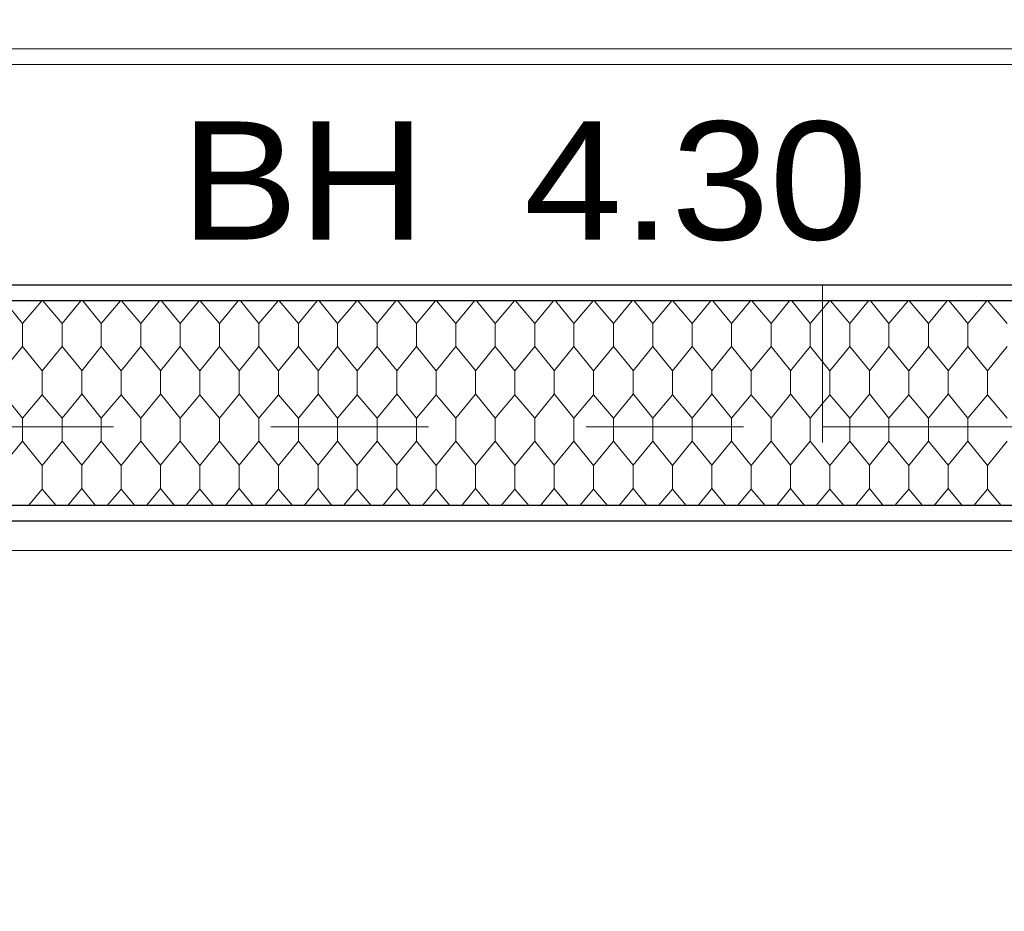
# Model space of a CAD drawing. Header units: metres. Extents: x 1306 to 1412, y -79 to 41.
# Tile 99 of 256: x 1349.361 to 1349.986, y -30.516 to -29.95. Entities that reach past the tile are written whole.
import ezdxf

# ---------------------------------------------------------------- set-up
doc = ezdxf.new("R2010")
doc.units = ezdxf.units.M
doc.header["$PDMODE"] = 65
doc.linetypes.add('AUSGEZOGEN', pattern=[0])
doc.linetypes.add('VERDECKT2_S2', pattern=[0.15, 0.1, -0.05])
for name, color, linetype, lineweight in [('XR$2$Fenster', 3, 'AUSGEZOGEN', 18), ('XR$2$Wand Mauerwerk nt', 7, 'AUSGEZOGEN', 25), ('XR$3$Maßlinie 1_50', 7, 'AUSGEZOGEN', 25), ('XR$3$Text 1_50', 3, 'AUSGEZOGEN', 18), ('XR$5$Muster', 4, 'AUSGEZOGEN', 13)]:
    doc.layers.add(name, color=color, linetype=linetype, lineweight=lineweight)
doc.styles.add('ARIAL', font='arial.ttf')
doc.dimstyles.new('DIMSTYLE_11', dxfattribs={"dimtxt": 0.15, "dimasz": 0.03, "dimexe": 0, "dimexo": 0, "dimgap": 0.075, "dimtad": 2, "dimrnd": 0.005, "dimzin": 4, "dimdsep": 46, "dimtxsty": 'ARIAL', "dimblk1": 'ALL_ML_STRICH', "dimblk2": 'ALL_ML_STRICH', "dimsah": 1, "dimcen": 0, "dimclrd": 3, "dimclre": 3, "dimclrt": 3, "dimadec": 0, "dimazin": 0, "dimtfac": 1, "dimtdec": 0, "dimtix": 1, "dimtmove": 2, "dimatfit": 3, "dimfxl": 0, "dimtzin": 0, "dimlwd": 0, "dimlwe": 25, "dimarcsym": 0})
doc.dimstyles.new('DIMSTYLE_12', dxfattribs={"dimtxt": 0.15, "dimasz": 0.03, "dimexe": 0, "dimexo": 0, "dimgap": 0.075, "dimtad": 2, "dimdec": 3, "dimrnd": 0.005, "dimzin": 4, "dimdsep": 46, "dimtxsty": 'ARIAL', "dimblk1": 'ALL_ML_STRICH', "dimblk2": 'ALL_ML_STRICH', "dimsah": 1, "dimcen": 0, "dimclrd": 3, "dimclre": 3, "dimclrt": 3, "dimadec": 0, "dimazin": 0, "dimtfac": 1, "dimtdec": 0, "dimtix": 1, "dimtmove": 2, "dimatfit": 3, "dimfxl": 0, "dimtzin": 0, "dimlwd": 0, "dimlwe": 25, "dimarcsym": 0})
doc.dimstyles.new('DIMSTYLE_24', dxfattribs={"dimtxt": 0.225, "dimasz": 0.15, "dimexe": 0, "dimexo": 0, "dimgap": 0.1125, "dimtad": 2, "dimrnd": 0.005, "dimzin": 4, "dimdsep": 46, "dimtxsty": 'ARIAL', "dimblk1": 'ALL_ML_STRICH', "dimblk2": 'ALL_ML_STRICH', "dimsah": 1, "dimcen": 0, "dimclrd": 3, "dimclre": 3, "dimclrt": 3, "dimadec": 0, "dimazin": 0, "dimtfac": 1, "dimtdec": 0, "dimtix": 1, "dimtmove": 2, "dimatfit": 3, "dimfxl": 0, "dimtzin": 0, "dimlwd": 0, "dimlwe": 25, "dimarcsym": 0})
doc.dimstyles.new('DIMSTYLE_9', dxfattribs={"dimtxt": 0.15, "dimasz": 0.03, "dimexe": 0, "dimexo": 0, "dimgap": 0.075, "dimtad": 2, "dimdec": 1, "dimlfac": 100, "dimrnd": 0.5, "dimzin": 4, "dimdsep": 46, "dimtxsty": 'ARIAL', "dimblk1": 'ALL_ML_STRICH', "dimblk2": 'ALL_ML_STRICH', "dimsah": 1, "dimcen": 0, "dimclrd": 3, "dimclre": 3, "dimclrt": 3, "dimadec": 0, "dimazin": 0, "dimtfac": 1, "dimtdec": 0, "dimtix": 1, "dimtmove": 2, "dimatfit": 3, "dimfxl": 0, "dimtvp": 1.2, "dimtzin": 0, "dimlwd": 0, "dimlwe": 25, "dimarcsym": 0})

# ---------------------------------------------------------------- blocks, each defined once
blk = doc.blocks.new('ALL_ML_STRICH')
at = {"color": 0, "linetype": 'ByBlock', "lineweight": -2}
for p, q in [((0, -0.5), (0, 0.5)), ((-0.3, -0.3), (0.3, 0.3)), ((-1, 0), (0.5, 0))]:
    blk.add_line(p, q, dxfattribs=at)
blk = doc.blocks.new('*D805')
at = {"layer": 'DEFPOINTS', "color": 3, "linetype": 'AUSGEZOGEN', "lineweight": 25, "transparency": 33554687}
for p in [(1348.37015, -29.74619), (1353.37015, -29.77655), (1348.37015, -37.66944)]:
    blk.add_point(p, dxfattribs=at)
at = {"layer": 'XR$3$Maßlinie 1_50', "color": 3, "linetype": 'AUSGEZOGEN', "lineweight": -2, "transparency": 33554687}
for p, q in [((1348.37015, -37.61944), (1348.37015, -37.66944)), ((1353.37015, -37.61944), (1353.37015, -37.66944)), ((1348.37015, -37.66944), (1353.37015, -37.66944))]:
    blk.add_line(p, q, dxfattribs=at)
at = {"layer": 'XR$3$Maßlinie 1_50', "color": 3, "linetype": 'AUSGEZOGEN', "lineweight": 25, "transparency": 33554687, "xscale": 0.03000000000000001, "yscale": 0.03000000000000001, "zscale": 0.03000000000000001, "rotation": 180}
blk.add_blockref('ALL_ML_STRICH', (1348.37015, -37.66944), dxfattribs=at)
at = {"layer": 'XR$3$Maßlinie 1_50', "color": 3, "linetype": 'AUSGEZOGEN', "lineweight": 25, "transparency": 33554687, "xscale": 0.03000000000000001, "yscale": 0.03000000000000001, "zscale": 0.03000000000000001}
blk.add_blockref('ALL_ML_STRICH', (1353.37015, -37.66944), dxfattribs=at)
at = {"layer": 'XR$3$Maßlinie 1_50', "color": 3, "linetype": 'AUSGEZOGEN', "lineweight": 25, "transparency": 33554687, "insert": (1350.87902, -37.54188), "char_height": 0.15, "width": 0.48, "attachment_point": 5, "style": 'ARIAL'}
blk.add_mtext('\\W0.80;\\A1;{\\A1;{5.00\\H0.099000;\\S^ ;}}', dxfattribs=at)
blk = doc.blocks.new('*D911')
at = {"layer": 'DEFPOINTS', "color": 3, "linetype": 'AUSGEZOGEN', "lineweight": 25, "transparency": 33554687}
for p in [(1342.77015, -27.77745), (1358.49015, -32.74745), (1342.77015, -40.06944)]:
    blk.add_point(p, dxfattribs=at)
at = {"layer": 'XR$3$Maßlinie 1_50', "color": 3, "linetype": 'AUSGEZOGEN', "lineweight": -2, "transparency": 33554687}
for p, q in [((1342.77015, -39.46944), (1342.77015, -40.06944)), ((1342.77015, -40.06944), (1358.49015, -40.06944)), ((1358.49015, -40.06944), (1358.49015, -40.06944))]:
    blk.add_line(p, q, dxfattribs=at)
at = {"layer": 'XR$3$Maßlinie 1_50', "color": 3, "linetype": 'AUSGEZOGEN', "lineweight": 25, "transparency": 33554687, "xscale": 0.15, "yscale": 0.15, "zscale": 0.15, "rotation": 180}
blk.add_blockref('ALL_ML_STRICH', (1342.77015, -40.06944), dxfattribs=at)
at = {"layer": 'XR$3$Maßlinie 1_50', "color": 3, "linetype": 'AUSGEZOGEN', "lineweight": 25, "transparency": 33554687, "xscale": 0.15, "yscale": 0.15, "zscale": 0.15}
blk.add_blockref('ALL_ML_STRICH', (1358.49015, -40.06944), dxfattribs=at)
at = {"layer": 'XR$3$Maßlinie 1_50', "color": 3, "linetype": 'AUSGEZOGEN', "lineweight": 25, "transparency": 33554687, "insert": (1350.63684, -39.9031), "char_height": 0.225, "width": 0.9, "attachment_point": 5, "style": 'ARIAL'}
blk.add_mtext('\\W0.80;\\A1;{\\fArial|i0|b1;\\A1;{15.72\\H0.148500;\\S^ ;}}', dxfattribs=at)
blk = doc.blocks.new('*D916')
at = {"layer": 'DEFPOINTS', "color": 3, "linetype": 'AUSGEZOGEN', "lineweight": 25, "transparency": 33554687}
for p in [(1369.39624, -30.41825), (1340.42407, -30.53325), (1369.39624, -30.53325)]:
    blk.add_point(p, dxfattribs=at)
at = {"layer": 'XR$3$Maßlinie 1_50', "color": 3, "linetype": 'AUSGEZOGEN', "lineweight": -2, "transparency": 33554687}
for p, q in [((1340.47407, -30.41825), (1340.42407, -30.41825)), ((1340.42407, -30.53325), (1340.42407, -30.41825)), ((1340.47407, -30.53325), (1340.42407, -30.53325))]:
    blk.add_line(p, q, dxfattribs=at)
at = {"layer": 'XR$3$Maßlinie 1_50', "color": 3, "linetype": 'AUSGEZOGEN', "lineweight": 25, "transparency": 33554687, "xscale": 0.03000000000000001, "yscale": 0.03000000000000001, "zscale": 0.03000000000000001}
for p, rotation in [((1340.42407, -30.41825), 90), ((1340.42407, -30.53325), 270)]:
    blk.add_blockref('ALL_ML_STRICH', p, dxfattribs=dict(at, rotation=rotation))
at = {"layer": 'XR$3$Maßlinie 1_50', "color": 3, "linetype": 'AUSGEZOGEN', "lineweight": 25, "transparency": 33554687, "insert": (1340.28407, -30.42694), "char_height": 0.15, "width": 0.48, "attachment_point": 5, "rotation": 90, "style": 'ARIAL'}
blk.add_mtext('\\W0.80;\\A1;{\\A1;{11\\H0.099000;\\S5^ ;}}', dxfattribs=at)
blk = doc.blocks.new('*D917')
at = {"layer": 'DEFPOINTS', "color": 3, "linetype": 'AUSGEZOGEN', "lineweight": 25, "transparency": 33554687}
for p in [(1369.39624, -28.53325), (1340.42407, -30.41825), (1369.39624, -30.41825)]:
    blk.add_point(p, dxfattribs=at)
at = {"layer": 'XR$3$Maßlinie 1_50', "color": 3, "linetype": 'AUSGEZOGEN', "lineweight": -2, "transparency": 33554687}
for p, q in [((1340.47407, -28.53325), (1340.42407, -28.53325)), ((1340.42407, -30.41825), (1340.42407, -28.53325)), ((1340.47407, -30.41825), (1340.42407, -30.41825))]:
    blk.add_line(p, q, dxfattribs=at)
at = {"layer": 'XR$3$Maßlinie 1_50', "color": 3, "linetype": 'AUSGEZOGEN', "lineweight": 25, "transparency": 33554687, "xscale": 0.03000000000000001, "yscale": 0.03000000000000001, "zscale": 0.03000000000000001}
for p, rotation in [((1340.42407, -28.53325), 90), ((1340.42407, -30.41825), 270)]:
    blk.add_blockref('ALL_ML_STRICH', p, dxfattribs=dict(at, rotation=rotation))
at = {"layer": 'XR$3$Maßlinie 1_50', "color": 3, "linetype": 'AUSGEZOGEN', "lineweight": 25, "transparency": 33554687, "insert": (1340.29652, -29.45484), "char_height": 0.15, "width": 0.6, "attachment_point": 5, "rotation": 90, "style": 'ARIAL'}
blk.add_mtext('\\W0.80;\\A1;{\\A1;{1.88\\H0.099000;\\S5^ ;}}', dxfattribs=at)
blk = doc.blocks.new('*D932')
at = {"layer": 'DEFPOINTS', "color": 3, "linetype": 'AUSGEZOGEN', "lineweight": 25, "transparency": 33554687}
for p in [(1366.20544, -27.40825), (1338.82407, -34.79325), (1366.11182, -34.79325)]:
    blk.add_point(p, dxfattribs=at)
at = {"layer": 'XR$3$Maßlinie 1_50', "color": 3, "linetype": 'AUSGEZOGEN', "lineweight": -2, "transparency": 33554687}
for p, q in [((1338.87407, -27.40825), (1338.82407, -27.40825)), ((1338.82407, -34.79325), (1338.82407, -27.40825)), ((1338.87407, -34.79325), (1338.82407, -34.79325))]:
    blk.add_line(p, q, dxfattribs=at)
at = {"layer": 'XR$3$Maßlinie 1_50', "color": 3, "linetype": 'AUSGEZOGEN', "lineweight": 25, "transparency": 33554687, "xscale": 0.03000000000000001, "yscale": 0.03000000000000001, "zscale": 0.03000000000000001}
for p, rotation in [((1338.82407, -27.40825), 90), ((1338.82407, -34.79325), 270)]:
    blk.add_blockref('ALL_ML_STRICH', p, dxfattribs=dict(at, rotation=rotation))
at = {"layer": 'XR$3$Maßlinie 1_50', "color": 3, "linetype": 'AUSGEZOGEN', "lineweight": 25, "transparency": 33554687, "insert": (1338.69641, -31.07984), "char_height": 0.15, "width": 0.6, "attachment_point": 5, "rotation": 90, "style": 'ARIAL'}
blk.add_mtext('\\W0.80;\\A1;{\\A1;{7.38\\H0.099000;\\S5^ ;}}', dxfattribs=at)
blk = doc.blocks.new('*D944')
at = {"layer": 'DEFPOINTS', "color": 3, "linetype": 'AUSGEZOGEN', "lineweight": 25, "transparency": 33554687}
for p in [(1357.93808, -30.26825), (1338.02407, -34.79325), (1362.48388, -34.79325)]:
    blk.add_point(p, dxfattribs=at)
at = {"layer": 'XR$3$Maßlinie 1_50', "color": 3, "linetype": 'AUSGEZOGEN', "lineweight": -2, "transparency": 33554687}
for p, q in [((1338.07407, -30.26825), (1338.02407, -30.26825)), ((1338.02407, -34.79325), (1338.02407, -30.26825)), ((1338.07407, -34.79325), (1338.02407, -34.79325))]:
    blk.add_line(p, q, dxfattribs=at)
at = {"layer": 'XR$3$Maßlinie 1_50', "color": 3, "linetype": 'AUSGEZOGEN', "lineweight": 25, "transparency": 33554687, "xscale": 0.03000000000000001, "yscale": 0.03000000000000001, "zscale": 0.03000000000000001}
for p, rotation in [((1338.02407, -30.26825), 90), ((1338.02407, -34.79325), 270)]:
    blk.add_blockref('ALL_ML_STRICH', p, dxfattribs=dict(at, rotation=rotation))
at = {"layer": 'XR$3$Maßlinie 1_50', "color": 3, "linetype": 'AUSGEZOGEN', "lineweight": 25, "transparency": 33554687, "insert": (1337.89652, -32.50984), "char_height": 0.15, "width": 0.6, "attachment_point": 5, "rotation": 90, "style": 'ARIAL'}
blk.add_mtext('\\W0.80;\\A1;{\\A1;{4.52\\H0.099000;\\S5^ ;}}', dxfattribs=at)
blk = doc.blocks.new('*D945')
at = {"layer": 'DEFPOINTS', "color": 3, "linetype": 'AUSGEZOGEN', "lineweight": 25, "transparency": 33554687}
for p in [(1360.44309, -30.11825), (1338.02407, -30.26825), (1357.93808, -30.26825)]:
    blk.add_point(p, dxfattribs=at)
at = {"layer": 'XR$3$Maßlinie 1_50', "color": 3, "linetype": 'AUSGEZOGEN', "lineweight": -2, "transparency": 33554687}
for p, q in [((1338.07407, -30.11825), (1338.02407, -30.11825)), ((1338.02407, -30.26825), (1338.02407, -30.11825)), ((1338.07407, -30.26825), (1338.02407, -30.26825))]:
    blk.add_line(p, q, dxfattribs=at)
at = {"layer": 'XR$3$Maßlinie 1_50', "color": 3, "linetype": 'AUSGEZOGEN', "lineweight": 25, "transparency": 33554687, "xscale": 0.03000000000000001, "yscale": 0.03000000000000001, "zscale": 0.03000000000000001}
for p, rotation in [((1338.02407, -30.11825), 90), ((1338.02407, -30.26825), 270)]:
    blk.add_blockref('ALL_ML_STRICH', p, dxfattribs=dict(at, rotation=rotation))
at = {"layer": 'XR$3$Maßlinie 1_50', "color": 3, "linetype": 'AUSGEZOGEN', "lineweight": 25, "transparency": 33554687, "insert": (1337.88152, -30.19912), "char_height": 0.15, "width": 0.48, "attachment_point": 5, "rotation": 90, "style": 'ARIAL'}
blk.add_mtext('\\W0.80;\\A1;{\\A1;{15\\H0.099000;\\S^ ;}}', dxfattribs=at)
blk = doc.blocks.new('*D946')
at = {"layer": 'DEFPOINTS', "color": 3, "linetype": 'AUSGEZOGEN', "lineweight": 25, "transparency": 33554687}
for p in [(1360.44309, -29.71825), (1338.02407, -30.11825), (1360.44309, -30.11825)]:
    blk.add_point(p, dxfattribs=at)
at = {"layer": 'XR$3$Maßlinie 1_50', "color": 3, "linetype": 'AUSGEZOGEN', "lineweight": -2, "transparency": 33554687}
for p, q in [((1338.07407, -29.71825), (1338.02407, -29.71825)), ((1338.02407, -30.11825), (1338.02407, -29.71825)), ((1338.07407, -30.11825), (1338.02407, -30.11825))]:
    blk.add_line(p, q, dxfattribs=at)
at = {"layer": 'XR$3$Maßlinie 1_50', "color": 3, "linetype": 'AUSGEZOGEN', "lineweight": 25, "transparency": 33554687, "xscale": 0.03000000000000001, "yscale": 0.03000000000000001, "zscale": 0.03000000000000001}
for p, rotation in [((1338.02407, -29.71825), 90), ((1338.02407, -30.11825), 270)]:
    blk.add_blockref('ALL_ML_STRICH', p, dxfattribs=dict(at, rotation=rotation))
at = {"layer": 'XR$3$Maßlinie 1_50', "color": 3, "linetype": 'AUSGEZOGEN', "lineweight": 25, "transparency": 33554687, "insert": (1337.89652, -29.92347), "char_height": 0.15, "width": 0.48, "attachment_point": 5, "rotation": 90, "style": 'ARIAL'}
blk.add_mtext('\\W0.80;\\A1;{\\A1;{40\\H0.099000;\\S^ ;}}', dxfattribs=at)
blk = doc.blocks.new('*D951')
at = {"layer": 'DEFPOINTS', "color": 3, "linetype": 'AUSGEZOGEN', "lineweight": 25, "transparency": 33554687}
for p in [(1361.40464, -30.35825), (1337.22407, -34.79325), (1361.39704, -34.79325)]:
    blk.add_point(p, dxfattribs=at)
at = {"layer": 'XR$3$Maßlinie 1_50', "color": 3, "linetype": 'AUSGEZOGEN', "lineweight": -2, "transparency": 33554687}
for p, q in [((1337.27407, -30.35825), (1337.22407, -30.35825)), ((1337.22407, -34.79325), (1337.22407, -30.35825)), ((1337.27407, -34.79325), (1337.22407, -34.79325))]:
    blk.add_line(p, q, dxfattribs=at)
at = {"layer": 'XR$3$Maßlinie 1_50', "color": 3, "linetype": 'AUSGEZOGEN', "lineweight": 25, "transparency": 33554687, "xscale": 0.03000000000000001, "yscale": 0.03000000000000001, "zscale": 0.03000000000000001}
for p, rotation in [((1337.22407, -30.35825), 90), ((1337.22407, -34.79325), 270)]:
    blk.add_blockref('ALL_ML_STRICH', p, dxfattribs=dict(at, rotation=rotation))
at = {"layer": 'XR$3$Maßlinie 1_50', "color": 3, "linetype": 'AUSGEZOGEN', "lineweight": 25, "transparency": 33554687, "insert": (1337.09641, -32.55484), "char_height": 0.15, "width": 0.6, "attachment_point": 5, "rotation": 90, "style": 'ARIAL'}
blk.add_mtext('\\W0.80;\\A1;{\\A1;{4.43\\H0.099000;\\S5^ ;}}', dxfattribs=at)
blk = doc.blocks.new('*D952')
at = {"layer": 'DEFPOINTS', "color": 3, "linetype": 'AUSGEZOGEN', "lineweight": 25, "transparency": 33554687}
for p in [(1361.10464, -30.11825), (1337.22407, -30.35825), (1361.40464, -30.35825)]:
    blk.add_point(p, dxfattribs=at)
at = {"layer": 'XR$3$Maßlinie 1_50', "color": 3, "linetype": 'AUSGEZOGEN', "lineweight": -2, "transparency": 33554687}
for p, q in [((1337.27407, -30.11825), (1337.22407, -30.11825)), ((1337.22407, -30.35825), (1337.22407, -30.11825)), ((1337.27407, -30.35825), (1337.22407, -30.35825))]:
    blk.add_line(p, q, dxfattribs=at)
at = {"layer": 'XR$3$Maßlinie 1_50', "color": 3, "linetype": 'AUSGEZOGEN', "lineweight": 25, "transparency": 33554687, "xscale": 0.03000000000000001, "yscale": 0.03000000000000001, "zscale": 0.03000000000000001}
for p, rotation in [((1337.22407, -30.11825), 90), ((1337.22407, -30.35825), 270)]:
    blk.add_blockref('ALL_ML_STRICH', p, dxfattribs=dict(at, rotation=rotation))
at = {"layer": 'XR$3$Maßlinie 1_50', "color": 3, "linetype": 'AUSGEZOGEN', "lineweight": 25, "transparency": 33554687, "insert": (1336.36969, -30.27343), "char_height": 0.15, "width": 0.48, "attachment_point": 5, "rotation": 90, "style": 'ARIAL'}
blk.add_mtext('\\W0.80;\\A1;{\\A1;{24\\H0.099000;\\S^ ;}}', dxfattribs=at)
blk = doc.blocks.new('*D953')
at = {"layer": 'DEFPOINTS', "color": 3, "linetype": 'AUSGEZOGEN', "lineweight": 25, "transparency": 33554687}
for p in [(1351.26204, -29.71825), (1337.22407, -30.11825), (1361.10464, -30.11825)]:
    blk.add_point(p, dxfattribs=at)
at = {"layer": 'XR$3$Maßlinie 1_50', "color": 3, "linetype": 'AUSGEZOGEN', "lineweight": -2, "transparency": 33554687}
for p, q in [((1337.27407, -29.71825), (1337.22407, -29.71825)), ((1337.22407, -30.11825), (1337.22407, -29.71825)), ((1337.27407, -30.11825), (1337.22407, -30.11825))]:
    blk.add_line(p, q, dxfattribs=at)
at = {"layer": 'XR$3$Maßlinie 1_50', "color": 3, "linetype": 'AUSGEZOGEN', "lineweight": 25, "transparency": 33554687, "xscale": 0.03000000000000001, "yscale": 0.03000000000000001, "zscale": 0.03000000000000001}
for p, rotation in [((1337.22407, -29.71825), 90), ((1337.22407, -30.11825), 270)]:
    blk.add_blockref('ALL_ML_STRICH', p, dxfattribs=dict(at, rotation=rotation))
at = {"layer": 'XR$3$Maßlinie 1_50', "color": 3, "linetype": 'AUSGEZOGEN', "lineweight": 25, "transparency": 33554687, "insert": (1337.09652, -29.92347), "char_height": 0.15, "width": 0.48, "attachment_point": 5, "rotation": 90, "style": 'ARIAL'}
blk.add_mtext('\\W0.80;\\A1;{\\A1;{40\\H0.099000;\\S^ ;}}', dxfattribs=at)
blk = doc.blocks.new('*D1077')
at = {"layer": 'DEFPOINTS', "color": 3, "linetype": 'AUSGEZOGEN', "lineweight": 25, "transparency": 33554687}
for p in [(1366.66016, -27.40825), (1339.62407, -34.79325), (1366.6683, -34.79325)]:
    blk.add_point(p, dxfattribs=at)
at = {"layer": 'XR$3$Maßlinie 1_50', "color": 3, "linetype": 'AUSGEZOGEN', "lineweight": -2, "transparency": 33554687}
for p, q in [((1339.67407, -27.40825), (1339.62407, -27.40825)), ((1339.62407, -34.79325), (1339.62407, -27.40825)), ((1339.67407, -34.79325), (1339.62407, -34.79325))]:
    blk.add_line(p, q, dxfattribs=at)
at = {"layer": 'XR$3$Maßlinie 1_50', "color": 3, "linetype": 'AUSGEZOGEN', "lineweight": 25, "transparency": 33554687, "xscale": 0.03000000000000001, "yscale": 0.03000000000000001, "zscale": 0.03000000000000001}
for p, rotation in [((1339.62407, -27.40825), 90), ((1339.62407, -34.79325), 270)]:
    blk.add_blockref('ALL_ML_STRICH', p, dxfattribs=dict(at, rotation=rotation))
at = {"layer": 'XR$3$Maßlinie 1_50', "color": 3, "linetype": 'AUSGEZOGEN', "lineweight": 25, "transparency": 33554687, "insert": (1339.49641, -31.07984), "char_height": 0.15, "width": 0.6, "attachment_point": 5, "rotation": 90, "style": 'ARIAL'}
blk.add_mtext('\\W0.80;\\A1;{\\A1;{7.38\\H0.099000;\\S5^ ;}}', dxfattribs=at)
blk = doc.blocks.new('*D1126')
at = {"layer": 'DEFPOINTS', "color": 3, "linetype": 'AUSGEZOGEN', "lineweight": 25, "transparency": 33554687}
for p in [(1348.72015, -30.11825), (1350.22015, -30.11825), (1348.72015, -36.86944)]:
    blk.add_point(p, dxfattribs=at)
at = {"layer": 'XR$3$Maßlinie 1_50', "color": 3, "linetype": 'AUSGEZOGEN', "lineweight": -2, "transparency": 33554687}
for p, q in [((1348.72015, -36.81944), (1348.72015, -36.86944)), ((1350.22015, -36.81944), (1350.22015, -36.86944)), ((1348.72015, -36.86944), (1350.22015, -36.86944))]:
    blk.add_line(p, q, dxfattribs=at)
at = {"layer": 'XR$3$Maßlinie 1_50', "color": 3, "linetype": 'AUSGEZOGEN', "lineweight": 25, "transparency": 33554687, "xscale": 0.03000000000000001, "yscale": 0.03000000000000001, "zscale": 0.03000000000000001, "rotation": 180}
blk.add_blockref('ALL_ML_STRICH', (1348.72015, -36.86944), dxfattribs=at)
at = {"layer": 'XR$3$Maßlinie 1_50', "color": 3, "linetype": 'AUSGEZOGEN', "lineweight": 25, "transparency": 33554687, "xscale": 0.03000000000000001, "yscale": 0.03000000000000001, "zscale": 0.03000000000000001}
blk.add_blockref('ALL_ML_STRICH', (1350.22015, -36.86944), dxfattribs=at)
at = {"layer": 'XR$3$Maßlinie 1_50', "color": 3, "linetype": 'AUSGEZOGEN', "lineweight": 25, "transparency": 33554687, "insert": (1349.47902, -36.74188), "char_height": 0.15, "width": 0.48, "attachment_point": 5, "style": 'ARIAL'}
blk.add_mtext('\\W0.80;\\A1;{\\A1;{1.50\\H0.099000;\\S^ ;}}', dxfattribs=at)
at = {"layer": 'XR$3$Maßlinie 1_50', "color": 3, "linetype": 'AUSGEZOGEN', "lineweight": 25, "transparency": 33554687, "insert": (1349.31102, -36.92517), "char_height": 0.15, "width": 0.0075, "attachment_point": 1, "line_spacing_factor": 0.60241, "style": 'ARIAL'}
blk.add_mtext('\\W0.80;\\A1;{1.00\\H0.099000;\\S^ ;}', dxfattribs=at)
blk = doc.blocks.new('MUSTER_1')
at = {"layer": 'XR$5$Muster', "color": 52, "linetype": 'AUSGEZOGEN', "lineweight": 13, "transparency": 33554687}
for p, q in [((1349.36245, -30.14274), (1349.3507, -30.12825)), ((1349.37463, -30.12825), (1349.36245, -30.14274)), ((1349.38755, -30.14274), (1349.37528, -30.12825)), ((1349.39939, -30.12825), (1349.38755, -30.14274)), ((1349.41245, -30.14274), (1349.4007, -30.12825)), ((1349.42463, -30.12825), (1349.41245, -30.14274)), ((1349.43755, -30.14274), (1349.42528, -30.12825)), ((1349.44939, -30.12825), (1349.43755, -30.14274)), ((1349.46245, -30.14274), (1349.4507, -30.12825)), ((1349.47463, -30.12825), (1349.46245, -30.14274)), ((1349.48755, -30.14274), (1349.47528, -30.12825)), ((1349.49939, -30.12825), (1349.48755, -30.14274)), ((1349.51245, -30.14274), (1349.5007, -30.12825)), ((1349.52463, -30.12825), (1349.51245, -30.14274)), ((1349.53755, -30.14274), (1349.52528, -30.12825)), ((1349.54939, -30.12825), (1349.53755, -30.14274)), ((1349.56245, -30.14274), (1349.5507, -30.12825)), ((1349.57463, -30.12825), (1349.56245, -30.14274)), ((1349.58755, -30.14274), (1349.57528, -30.12825)), ((1349.59939, -30.12825), (1349.58755, -30.14274)), ((1349.61245, -30.14274), (1349.6007, -30.12825)), ((1349.62463, -30.12825), (1349.61245, -30.14274)), ((1349.63755, -30.14274), (1349.62528, -30.12825)), ((1349.64939, -30.12825), (1349.63755, -30.14274)), ((1349.66245, -30.14274), (1349.6507, -30.12825)), ((1349.67463, -30.12825), (1349.66245, -30.14274)), ((1349.68755, -30.14274), (1349.67528, -30.12825)), ((1349.69939, -30.12825), (1349.68755, -30.14274)), ((1349.71245, -30.14274), (1349.7007, -30.12825)), ((1349.72463, -30.12825), (1349.71245, -30.14274)), ((1349.73755, -30.14274), (1349.72528, -30.12825)), ((1349.74939, -30.12825), (1349.73755, -30.14274)), ((1349.76245, -30.14274), (1349.7507, -30.12825)), ((1349.77463, -30.12825), (1349.76245, -30.14274)), ((1349.78755, -30.14274), (1349.77528, -30.12825)), ((1349.79939, -30.12825), (1349.78755, -30.14274)), ((1349.81245, -30.14274), (1349.8007, -30.12825)), ((1349.82463, -30.12825), (1349.81245, -30.14274)), ((1349.83755, -30.14274), (1349.82528, -30.12825)), ((1349.84939, -30.12825), (1349.83755, -30.14274)), ((1349.86245, -30.14274), (1349.8507, -30.12825)), ((1349.87463, -30.12825), (1349.86245, -30.14274)), ((1349.88755, -30.14274), (1349.87528, -30.12825)), ((1349.89939, -30.12825), (1349.88755, -30.14274)), ((1349.91245, -30.14274), (1349.9007, -30.12825)), ((1349.92463, -30.12825), (1349.91245, -30.14274)), ((1349.93755, -30.14274), (1349.92528, -30.12825)), ((1349.94939, -30.12825), (1349.93755, -30.14274)), ((1349.96245, -30.14274), (1349.9507, -30.12825)), ((1349.97463, -30.12825), (1349.96245, -30.14274)), ((1349.98755, -30.14274), (1349.97528, -30.12825)), ((1349.36245, -30.14274), (1349.36245, -30.15726)), ((1349.38755, -30.15726), (1349.38755, -30.14274)), ((1349.41245, -30.14274), (1349.41245, -30.15726)), ((1349.43755, -30.15726), (1349.43755, -30.14274)), ((1349.46245, -30.14274), (1349.46245, -30.15726)), ((1349.48755, -30.15726), (1349.48755, -30.14274)), ((1349.51245, -30.14274), (1349.51245, -30.15726)), ((1349.53755, -30.15726), (1349.53755, -30.14274)), ((1349.56245, -30.14274), (1349.56245, -30.15726)), ((1349.58755, -30.15726), (1349.58755, -30.14274)), ((1349.61245, -30.14274), (1349.61245, -30.15726)), ((1349.63755, -30.15726), (1349.63755, -30.14274)), ((1349.66245, -30.14274), (1349.66245, -30.15726)), ((1349.68755, -30.15726), (1349.68755, -30.14274)), ((1349.71245, -30.14274), (1349.71245, -30.15726)), ((1349.73755, -30.15726), (1349.73755, -30.14274)), ((1349.76245, -30.14274), (1349.76245, -30.15726)), ((1349.78755, -30.15726), (1349.78755, -30.14274)), ((1349.81245, -30.14274), (1349.81245, -30.15726)), ((1349.83755, -30.15726), (1349.83755, -30.14274)), ((1349.86245, -30.14274), (1349.86245, -30.15726)), ((1349.88755, -30.15726), (1349.88755, -30.14274)), ((1349.91245, -30.14274), (1349.91245, -30.15726)), ((1349.93755, -30.15726), (1349.93755, -30.14274)), ((1349.96245, -30.14274), (1349.96245, -30.15726)), ((1349.4, -30.1725), (1349.38755, -30.15726)), ((1349.45, -30.1725), (1349.43755, -30.15726)), ((1349.5, -30.1725), (1349.48755, -30.15726)), ((1349.55, -30.1725), (1349.53755, -30.15726)), ((1349.6, -30.1725), (1349.58755, -30.15726)), ((1349.65, -30.1725), (1349.63755, -30.15726)), ((1349.7, -30.1725), (1349.68755, -30.15726)), ((1349.75, -30.1725), (1349.73755, -30.15726)), ((1349.8, -30.1725), (1349.78755, -30.15726)), ((1349.85, -30.1725), (1349.83755, -30.15726)), ((1349.9, -30.1725), (1349.88755, -30.15726)), ((1349.95, -30.1725), (1349.93755, -30.15726)), ((1349.37495, -30.17274), (1349.37495, -30.18)), ((1349.4, -30.18), (1349.4, -30.17262)), ((1349.42495, -30.17274), (1349.42495, -30.18)), ((1349.45, -30.18), (1349.45, -30.17262)), ((1349.47495, -30.17274), (1349.47495, -30.18)), ((1349.5, -30.18), (1349.5, -30.17262)), ((1349.52495, -30.17274), (1349.52495, -30.18)), ((1349.55, -30.18), (1349.55, -30.17262)), ((1349.57495, -30.17274), (1349.57495, -30.18)), ((1349.6, -30.18), (1349.6, -30.17262)), ((1349.62495, -30.17274), (1349.62495, -30.18)), ((1349.65, -30.18), (1349.65, -30.17262)), ((1349.67495, -30.17274), (1349.67495, -30.18)), ((1349.7, -30.18), (1349.7, -30.17262)), ((1349.72495, -30.17274), (1349.72495, -30.18)), ((1349.75, -30.18), (1349.75, -30.17262)), ((1349.77495, -30.17274), (1349.77495, -30.18)), ((1349.8, -30.18), (1349.8, -30.17262)), ((1349.82495, -30.17274), (1349.82495, -30.18)), ((1349.85, -30.18), (1349.85, -30.17262)), ((1349.87495, -30.17274), (1349.87495, -30.18)), ((1349.9, -30.18), (1349.9, -30.17262)), ((1349.92495, -30.17274), (1349.92495, -30.18)), ((1349.95, -30.18), (1349.95, -30.17262)), ((1349.97495, -30.17274), (1349.97495, -30.18)), ((1349.37495, -30.18786), (1349.37495, -30.18)), ((1349.4, -30.18738), (1349.4, -30.18)), ((1349.42495, -30.18786), (1349.42495, -30.18)), ((1349.45, -30.18738), (1349.45, -30.18)), ((1349.47495, -30.18786), (1349.47495, -30.18)), ((1349.5, -30.18738), (1349.5, -30.18)), ((1349.52495, -30.18786), (1349.52495, -30.18)), ((1349.55, -30.18738), (1349.55, -30.18)), ((1349.57495, -30.18786), (1349.57495, -30.18)), ((1349.6, -30.18738), (1349.6, -30.18)), ((1349.62495, -30.18786), (1349.62495, -30.18)), ((1349.65, -30.18738), (1349.65, -30.18)), ((1349.67495, -30.18786), (1349.67495, -30.18)), ((1349.7, -30.18738), (1349.7, -30.18)), ((1349.72495, -30.18786), (1349.72495, -30.18)), ((1349.75, -30.18738), (1349.75, -30.18)), ((1349.77495, -30.18786), (1349.77495, -30.18)), ((1349.8, -30.18738), (1349.8, -30.18)), ((1349.82495, -30.18786), (1349.82495, -30.18)), ((1349.85, -30.18738), (1349.85, -30.18)), ((1349.87495, -30.18786), (1349.87495, -30.18)), ((1349.9, -30.18738), (1349.9, -30.18)), ((1349.92495, -30.18786), (1349.92495, -30.18)), ((1349.95, -30.18738), (1349.95, -30.18)), ((1349.97495, -30.18786), (1349.97495, -30.18)), ((1349.36245, -30.20274), (1349.35, -30.18738)), ((1349.4, -30.1875), (1349.38755, -30.20274)), ((1349.41245, -30.20274), (1349.4, -30.18738)), ((1349.45, -30.1875), (1349.43755, -30.20274)), ((1349.46245, -30.20274), (1349.45, -30.18738)), ((1349.5, -30.1875), (1349.48755, -30.20274)), ((1349.51245, -30.20274), (1349.5, -30.18738)), ((1349.55, -30.1875), (1349.53755, -30.20274)), ((1349.56245, -30.20274), (1349.55, -30.18738)), ((1349.6, -30.1875), (1349.58755, -30.20274)), ((1349.61245, -30.20274), (1349.6, -30.18738)), ((1349.65, -30.1875), (1349.63755, -30.20274)), ((1349.66245, -30.20274), (1349.65, -30.18738)), ((1349.7, -30.1875), (1349.68755, -30.20274)), ((1349.71245, -30.20274), (1349.7, -30.18738)), ((1349.75, -30.1875), (1349.73755, -30.20274)), ((1349.76245, -30.20274), (1349.75, -30.18738)), ((1349.8, -30.1875), (1349.78755, -30.20274)), ((1349.81245, -30.20274), (1349.8, -30.18738)), ((1349.85, -30.1875), (1349.83755, -30.20274)), ((1349.86245, -30.20274), (1349.85, -30.18738)), ((1349.9, -30.1875), (1349.88755, -30.20274)), ((1349.91245, -30.20274), (1349.9, -30.18738)), ((1349.95, -30.1875), (1349.93755, -30.20274)), ((1349.96245, -30.20274), (1349.95, -30.18738)), ((1349.36245, -30.20274), (1349.36245, -30.21726)), ((1349.38755, -30.21726), (1349.38755, -30.20274)), ((1349.41245, -30.20274), (1349.41245, -30.21726)), ((1349.43755, -30.21726), (1349.43755, -30.20274)), ((1349.46245, -30.20274), (1349.46245, -30.21726)), ((1349.48755, -30.21726), (1349.48755, -30.20274)), ((1349.51245, -30.20274), (1349.51245, -30.21726)), ((1349.53755, -30.21726), (1349.53755, -30.20274)), ((1349.56245, -30.20274), (1349.56245, -30.21726)), ((1349.58755, -30.21726), (1349.58755, -30.20274)), ((1349.61245, -30.20274), (1349.61245, -30.21726)), ((1349.63755, -30.21726), (1349.63755, -30.20274)), ((1349.66245, -30.20274), (1349.66245, -30.21726)), ((1349.68755, -30.21726), (1349.68755, -30.20274)), ((1349.71245, -30.20274), (1349.71245, -30.21726)), ((1349.73755, -30.21726), (1349.73755, -30.20274)), ((1349.76245, -30.20274), (1349.76245, -30.21726)), ((1349.78755, -30.21726), (1349.78755, -30.20274)), ((1349.81245, -30.20274), (1349.81245, -30.21726)), ((1349.83755, -30.21726), (1349.83755, -30.20274)), ((1349.86245, -30.20274), (1349.86245, -30.21726)), ((1349.88755, -30.21726), (1349.88755, -30.20274)), ((1349.91245, -30.20274), (1349.91245, -30.21726)), ((1349.93755, -30.21726), (1349.93755, -30.20274)), ((1349.96245, -30.20274), (1349.96245, -30.21726)), ((1349.4, -30.2325), (1349.38755, -30.21726)), ((1349.45, -30.2325), (1349.43755, -30.21726)), ((1349.5, -30.2325), (1349.48755, -30.21726)), ((1349.55, -30.2325), (1349.53755, -30.21726)), ((1349.6, -30.2325), (1349.58755, -30.21726)), ((1349.65, -30.2325), (1349.63755, -30.21726)), ((1349.7, -30.2325), (1349.68755, -30.21726)), ((1349.75, -30.2325), (1349.73755, -30.21726)), ((1349.8, -30.2325), (1349.78755, -30.21726)), ((1349.85, -30.2325), (1349.83755, -30.21726)), ((1349.9, -30.2325), (1349.88755, -30.21726)), ((1349.95, -30.2325), (1349.93755, -30.21726)), ((1349.37495, -30.23274), (1349.37495, -30.24)), ((1349.4, -30.24), (1349.4, -30.23262)), ((1349.42495, -30.23274), (1349.42495, -30.24)), ((1349.45, -30.24), (1349.45, -30.23262)), ((1349.47495, -30.23274), (1349.47495, -30.24)), ((1349.5, -30.24), (1349.5, -30.23262)), ((1349.52495, -30.23274), (1349.52495, -30.24)), ((1349.55, -30.24), (1349.55, -30.23262)), ((1349.57495, -30.23274), (1349.57495, -30.24)), ((1349.6, -30.24), (1349.6, -30.23262)), ((1349.62495, -30.23274), (1349.62495, -30.24)), ((1349.65, -30.24), (1349.65, -30.23262)), ((1349.67495, -30.23274), (1349.67495, -30.24)), ((1349.7, -30.24), (1349.7, -30.23262)), ((1349.72495, -30.23274), (1349.72495, -30.24)), ((1349.75, -30.24), (1349.75, -30.23262)), ((1349.77495, -30.23274), (1349.77495, -30.24)), ((1349.8, -30.24), (1349.8, -30.23262)), ((1349.82495, -30.23274), (1349.82495, -30.24)), ((1349.85, -30.24), (1349.85, -30.23262)), ((1349.87495, -30.23274), (1349.87495, -30.24)), ((1349.9, -30.24), (1349.9, -30.23262)), ((1349.92495, -30.23274), (1349.92495, -30.24)), ((1349.95, -30.24), (1349.95, -30.23262)), ((1349.97495, -30.23274), (1349.97495, -30.24)), ((1349.37495, -30.24786), (1349.37495, -30.24)), ((1349.4, -30.24738), (1349.4, -30.24)), ((1349.42495, -30.24786), (1349.42495, -30.24)), ((1349.45, -30.24738), (1349.45, -30.24)), ((1349.47495, -30.24786), (1349.47495, -30.24)), ((1349.5, -30.24738), (1349.5, -30.24)), ((1349.52495, -30.24786), (1349.52495, -30.24)), ((1349.55, -30.24738), (1349.55, -30.24)), ((1349.57495, -30.24786), (1349.57495, -30.24)), ((1349.6, -30.24738), (1349.6, -30.24)), ((1349.62495, -30.24786), (1349.62495, -30.24)), ((1349.65, -30.24738), (1349.65, -30.24)), ((1349.67495, -30.24786), (1349.67495, -30.24)), ((1349.7, -30.24738), (1349.7, -30.24)), ((1349.72495, -30.24786), (1349.72495, -30.24)), ((1349.75, -30.24738), (1349.75, -30.24)), ((1349.77495, -30.24786), (1349.77495, -30.24)), ((1349.8, -30.24738), (1349.8, -30.24)), ((1349.82495, -30.24786), (1349.82495, -30.24)), ((1349.85, -30.24738), (1349.85, -30.24)), ((1349.87495, -30.24786), (1349.87495, -30.24)), ((1349.9, -30.24738), (1349.9, -30.24)), ((1349.92495, -30.24786), (1349.92495, -30.24)), ((1349.95, -30.24738), (1349.95, -30.24)), ((1349.97495, -30.24786), (1349.97495, -30.24)), ((1349.4, -30.2475), (1349.39122, -30.25825)), ((1349.40881, -30.25825), (1349.4, -30.24738)), ((1349.45, -30.2475), (1349.44122, -30.25825)), ((1349.45881, -30.25825), (1349.45, -30.24738)), ((1349.5, -30.2475), (1349.49122, -30.25825)), ((1349.50881, -30.25825), (1349.5, -30.24738)), ((1349.55, -30.2475), (1349.54122, -30.25825)), ((1349.55881, -30.25825), (1349.55, -30.24738)), ((1349.6, -30.2475), (1349.59122, -30.25825)), ((1349.60881, -30.25825), (1349.6, -30.24738)), ((1349.65, -30.2475), (1349.64122, -30.25825)), ((1349.65881, -30.25825), (1349.65, -30.24738)), ((1349.7, -30.2475), (1349.69122, -30.25825)), ((1349.70881, -30.25825), (1349.7, -30.24738)), ((1349.75, -30.2475), (1349.74122, -30.25825)), ((1349.75881, -30.25825), (1349.75, -30.24738)), ((1349.8, -30.2475), (1349.79122, -30.25825)), ((1349.80881, -30.25825), (1349.8, -30.24738)), ((1349.85, -30.2475), (1349.84122, -30.25825)), ((1349.85881, -30.25825), (1349.85, -30.24738)), ((1349.9, -30.2475), (1349.89122, -30.25825)), ((1349.90881, -30.25825), (1349.9, -30.24738)), ((1349.95, -30.2475), (1349.94122, -30.25825)), ((1349.95881, -30.25825), (1349.95, -30.24738))]:
    blk.add_line(p, q, dxfattribs=at)
for points in [[(1349.35, -30.17262), (1349.36245, -30.15726), (1349.37495, -30.17274), (1349.38755, -30.15726)], [(1349.4, -30.17262), (1349.41245, -30.15726), (1349.42495, -30.17274), (1349.43755, -30.15726)], [(1349.45, -30.17262), (1349.46245, -30.15726), (1349.47495, -30.17274), (1349.48755, -30.15726)], [(1349.5, -30.17262), (1349.51245, -30.15726), (1349.52495, -30.17274), (1349.53755, -30.15726)], [(1349.55, -30.17262), (1349.56245, -30.15726), (1349.57495, -30.17274), (1349.58755, -30.15726)], [(1349.6, -30.17262), (1349.61245, -30.15726), (1349.62495, -30.17274), (1349.63755, -30.15726)], [(1349.65, -30.17262), (1349.66245, -30.15726), (1349.67495, -30.17274), (1349.68755, -30.15726)], [(1349.7, -30.17262), (1349.71245, -30.15726), (1349.72495, -30.17274), (1349.73755, -30.15726)], [(1349.75, -30.17262), (1349.76245, -30.15726), (1349.77495, -30.17274), (1349.78755, -30.15726)], [(1349.8, -30.17262), (1349.81245, -30.15726), (1349.82495, -30.17274), (1349.83755, -30.15726)], [(1349.85, -30.17262), (1349.86245, -30.15726), (1349.87495, -30.17274), (1349.88755, -30.15726)], [(1349.9, -30.17262), (1349.91245, -30.15726), (1349.92495, -30.17274), (1349.93755, -30.15726)], [(1349.95, -30.17262), (1349.96245, -30.15726), (1349.97495, -30.17274), (1349.98755, -30.15726)], [(1349.38755, -30.20274), (1349.37495, -30.18786), (1349.36245, -30.20274)], [(1349.43755, -30.20274), (1349.42495, -30.18786), (1349.41245, -30.20274)], [(1349.48755, -30.20274), (1349.47495, -30.18786), (1349.46245, -30.20274)], [(1349.53755, -30.20274), (1349.52495, -30.18786), (1349.51245, -30.20274)], [(1349.58755, -30.20274), (1349.57495, -30.18786), (1349.56245, -30.20274)], [(1349.63755, -30.20274), (1349.62495, -30.18786), (1349.61245, -30.20274)], [(1349.68755, -30.20274), (1349.67495, -30.18786), (1349.66245, -30.20274)], [(1349.73755, -30.20274), (1349.72495, -30.18786), (1349.71245, -30.20274)], [(1349.78755, -30.20274), (1349.77495, -30.18786), (1349.76245, -30.20274)], [(1349.83755, -30.20274), (1349.82495, -30.18786), (1349.81245, -30.20274)], [(1349.88755, -30.20274), (1349.87495, -30.18786), (1349.86245, -30.20274)], [(1349.93755, -30.20274), (1349.92495, -30.18786), (1349.91245, -30.20274)], [(1349.98755, -30.20274), (1349.97495, -30.18786), (1349.96245, -30.20274)], [(1349.35, -30.23262), (1349.36245, -30.21726), (1349.37495, -30.23274), (1349.38755, -30.21726)], [(1349.4, -30.23262), (1349.41245, -30.21726), (1349.42495, -30.23274), (1349.43755, -30.21726)], [(1349.45, -30.23262), (1349.46245, -30.21726), (1349.47495, -30.23274), (1349.48755, -30.21726)], [(1349.5, -30.23262), (1349.51245, -30.21726), (1349.52495, -30.23274), (1349.53755, -30.21726)], [(1349.55, -30.23262), (1349.56245, -30.21726), (1349.57495, -30.23274), (1349.58755, -30.21726)], [(1349.6, -30.23262), (1349.61245, -30.21726), (1349.62495, -30.23274), (1349.63755, -30.21726)], [(1349.65, -30.23262), (1349.66245, -30.21726), (1349.67495, -30.23274), (1349.68755, -30.21726)], [(1349.7, -30.23262), (1349.71245, -30.21726), (1349.72495, -30.23274), (1349.73755, -30.21726)], [(1349.75, -30.23262), (1349.76245, -30.21726), (1349.77495, -30.23274), (1349.78755, -30.21726)], [(1349.8, -30.23262), (1349.81245, -30.21726), (1349.82495, -30.23274), (1349.83755, -30.21726)], [(1349.85, -30.23262), (1349.86245, -30.21726), (1349.87495, -30.23274), (1349.88755, -30.21726)], [(1349.9, -30.23262), (1349.91245, -30.21726), (1349.92495, -30.23274), (1349.93755, -30.21726)], [(1349.95, -30.23262), (1349.96245, -30.21726), (1349.97495, -30.23274), (1349.98755, -30.21726)], [(1349.38375, -30.25825), (1349.37495, -30.24786), (1349.36623, -30.25825)], [(1349.43375, -30.25825), (1349.42495, -30.24786), (1349.41623, -30.25825)], [(1349.48375, -30.25825), (1349.47495, -30.24786), (1349.46623, -30.25825)], [(1349.53375, -30.25825), (1349.52495, -30.24786), (1349.51623, -30.25825)], [(1349.58375, -30.25825), (1349.57495, -30.24786), (1349.56623, -30.25825)], [(1349.63375, -30.25825), (1349.62495, -30.24786), (1349.61623, -30.25825)], [(1349.68375, -30.25825), (1349.67495, -30.24786), (1349.66623, -30.25825)], [(1349.73375, -30.25825), (1349.72495, -30.24786), (1349.71623, -30.25825)], [(1349.78375, -30.25825), (1349.77495, -30.24786), (1349.76623, -30.25825)], [(1349.83375, -30.25825), (1349.82495, -30.24786), (1349.81623, -30.25825)], [(1349.88375, -30.25825), (1349.87495, -30.24786), (1349.86623, -30.25825)], [(1349.93375, -30.25825), (1349.92495, -30.24786), (1349.91623, -30.25825)], [(1349.98375, -30.25825), (1349.97495, -30.24786), (1349.96623, -30.25825)]]:
    blk.add_lwpolyline(points, dxfattribs=at)

msp = doc.modelspace()

# ---------------------------------------------------------------- linework, layer by layer
at = {"layer": 'XR$2$Fenster', "color": 3, "linetype": 'VERDECKT2_S2', "lineweight": 18, "transparency": 33554687}
for p, q in [((1349.87015, -30.11825), (1349.87015, -30.23825)), ((1348.72015, -30.20825), (1350.22015, -30.20825)), ((1349.87015, -30.20825), (1351.87015, -30.20825))]:
    msp.add_line(p, q, dxfattribs=at)
at = {"layer": 'XR$2$Wand Mauerwerk nt', "color": 52, "linetype": 'AUSGEZOGEN', "lineweight": 13, "transparency": 33554687}
msp.add_line((1353.02015, -29.96825), (1348.72015, -29.96825), dxfattribs=at)
at = {"layer": 'XR$2$Wand Mauerwerk nt', "color": 4, "linetype": 'AUSGEZOGEN', "lineweight": 13, "transparency": 33554687}
for p, q in [((1353.02015, -29.97825), (1348.72015, -29.97825)), ((1358.49015, -30.28686), (1342.60153, -30.28686))]:
    msp.add_line(p, q, dxfattribs=at)
at = {"layer": 'XR$2$Wand Mauerwerk nt', "color": 4, "linetype": 'AUSGEZOGEN', "lineweight": 25, "transparency": 33554687}
for p, q in [((1358.49015, -30.11825), (1342.77015, -30.11825)), ((1358.49015, -30.12825), (1342.76015, -30.12825)), ((1358.49015, -30.25825), (1342.63015, -30.25825)), ((1358.49015, -30.26825), (1342.62015, -30.26825))]:
    msp.add_line(p, q, dxfattribs=at)

# ---------------------------------------------------------------- block references
at = {"layer": 'XR$5$Muster', "color": 52, "linetype": 'AUSGEZOGEN', "lineweight": 13, "transparency": 33554687}
msp.add_blockref('MUSTER_1', (0, 0), dxfattribs=at)

# ---------------------------------------------------------------- texts
at = {"layer": 'XR$3$Text 1_50', "color": 3, "linetype": 'AUSGEZOGEN', "lineweight": 18, "transparency": 33554687, "insert": (1349.46272, -30.09046), "char_height": 0.075, "width": 0.4758015, "attachment_point": 7, "style": 'ARIAL'}
msp.add_mtext('\\W1.07;BH  4.30', dxfattribs=at)
at = {"layer": 'XR$3$Text 1_50', "color": 4, "linetype": 'AUSGEZOGEN', "lineweight": 35, "transparency": 33554687, "insert": (1347.71611, -30.4363), "char_height": 0.1, "width": 1.9680476, "attachment_point": 1, "line_spacing_factor": 0.843373, "style": 'ARIAL'}
msp.add_mtext('\\A1;{\\fArial|i0|b0;\\H0.100000;\\W0.714286;\\C4;Stb.-Dübelanschluss}\\P{\\fArial|i0|b0;\\H0.100000;\\W0.714286;\\C4;h =400mm, b/l/t = 150/200/10mm, C30/37,}\\P{\\fArial|i0|b0;\\H0.100000;\\W0.714286;\\C4;Würth Bolzenanker W-FAZ/S d/h=10/40mm}\\P{\\fArial|i0|b0;\\H0.100000;\\W0.714286;\\C4;Pos. UK01A}\\P', dxfattribs=at)

# ---------------------------------------------------------------- dimensions: what is measured, and where the dimension line sits
at = {"layer": 'XR$3$Maßlinie 1_50', "color": 3, "linetype": 'AUSGEZOGEN', "lineweight": 25, "transparency": 33554687}
for base, p1, p2, dimstyle, picture, middle in [((1338.82407, -27.40825), (1338.87407, -34.79325), (1338.87407, -27.40825), 'DIMSTYLE_12', '*D932', (1338.69641, -31.07984)), ((1339.62407, -27.40825), (1339.67407, -34.79325), (1339.67407, -27.40825), 'DIMSTYLE_12', '*D1077', (1339.49641, -31.07984)), ((1340.42407, -28.53325), (1340.47407, -30.41825), (1340.47407, -28.53325), 'DIMSTYLE_12', '*D917', (1340.29652, -29.45484)), ((1337.22407, -29.71825), (1337.27407, -30.11825), (1337.27407, -29.71825), 'DIMSTYLE_9', '*D953', (1337.09652, -29.92347)), ((1338.02407, -29.71825), (1338.07407, -30.11825), (1338.07407, -29.71825), 'DIMSTYLE_9', '*D946', (1337.89652, -29.92347)), ((1338.02407, -30.11825), (1338.07407, -30.26825), (1338.07407, -30.11825), 'DIMSTYLE_9', '*D945', (1337.88152, -30.19912)), ((1337.22407, -30.11825), (1337.27407, -30.35825), (1337.27407, -30.11825), 'DIMSTYLE_9', '*D952', (1336.36969, -30.27343)), ((1340.42407, -30.41825), (1340.47407, -30.53325), (1340.47407, -30.41825), 'DIMSTYLE_9', '*D916', (1340.28407, -30.42694)), ((1338.02407, -30.26825), (1338.07407, -34.79325), (1338.07407, -30.26825), 'DIMSTYLE_12', '*D944', (1337.89652, -32.50984)), ((1337.22407, -30.35825), (1337.27407, -34.79325), (1337.27407, -30.35825), 'DIMSTYLE_12', '*D951', (1337.09641, -32.55484))]:
    dim = msp.add_linear_dim(base=base, p1=p1, p2=p2, angle=90, dimstyle=dimstyle, override={"dimpost": '<>', "dimclrd": 3, "dimclre": 3, "dimclrt": 3, "dimlwd": 0, "dimlwe": 25}, dxfattribs=at)
    dim.commit()
    dim.dimension.update_dxf_attribs({"geometry": picture, "text_midpoint": middle, "dimtype": 160})
for base, p1, p2, dimstyle, picture, middle in [((1358.49015, -40.06944), (1342.77015, -39.46944), (1358.49015, -40.06944), 'DIMSTYLE_24', '*D911', (1350.63684, -39.9031)), ((1353.37015, -37.66944), (1348.37015, -37.61944), (1353.37015, -37.61944), 'DIMSTYLE_11', '*D805', (1350.87902, -37.54188))]:
    dim = msp.add_linear_dim(base=base, p1=p1, p2=p2, dimstyle=dimstyle, override={"dimpost": '<>', "dimclrd": 3, "dimclre": 3, "dimclrt": 3, "dimlwd": 0, "dimlwe": 25}, dxfattribs=at)
    dim.commit()
    dim.dimension.update_dxf_attribs({"geometry": picture, "text_midpoint": middle, "dimtype": 160})
dim = msp.add_linear_dim(base=(1350.22015, -36.86944), p1=(1348.72015, -36.81944), p2=(1350.22015, -36.81944), text='<>\\X\\W0.80;\\A1;{1.00\\H0.099000;\\S^ ;}', dimstyle='DIMSTYLE_11', override={"dimpost": '<>', "dimclrd": 3, "dimclre": 3, "dimclrt": 3, "dimlwd": 0, "dimlwe": 25}, dxfattribs=at)
dim.commit()
dim.dimension.update_dxf_attribs({"geometry": '*D1126', "text_midpoint": (1349.47902, -36.74188), "dimtype": 160})

doc.saveas('drawing.dxf')
